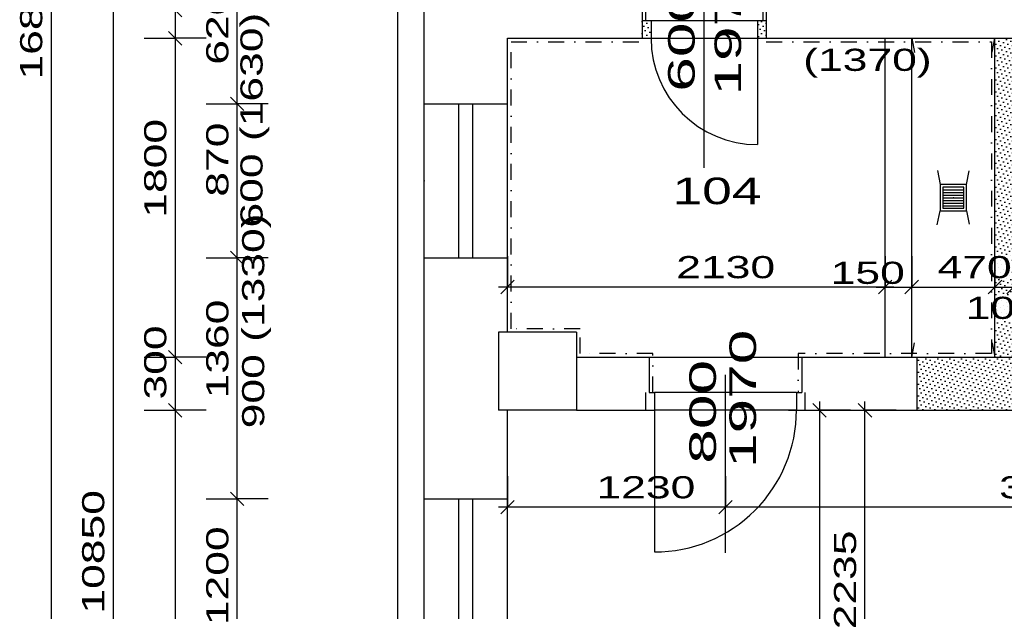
# Model space of a CAD drawing. Extents: x -196363 to 396902, y -489949 to -260582.
# Tile 81 of 256: x 106623 to 112177, y -381828 to -378488. Entities that reach past the tile are written whole.
import ezdxf

# ---------------------------------------------------------------- set-up
doc = ezdxf.new("R2010")
doc.units = 0
doc.header["$MEASUREMENT"] = 0
doc.linetypes.add('DOTDASH', pattern=[1, 0.3, -0.2, 0, -0.2, 0.3])
for name, color, linetype in [('bourani', 15, 'Continuous'), ('dvere', 1, 'Continuous'), ('koty', 1, 'Continuous'), ('legenda', 1, 'Continuous'), ('noszdiv', 1, 'Continuous'), ('srafbourani', 15, 'Continuous')]:
    doc.layers.add(name, color=color, linetype=linetype)
doc.styles.add('SPIRITTXTSTYLE1', font='ROMAN')
doc.styles.add('SPIRITTXTSTYLE2', font='txt')
doc.linetypes.add('CERCH2', pattern='A,0,-1,[17,dur+dsp vaclavov.shx,S=0.003401,R=0,X=-1,Y=0],0', length=1)
doc.dimstyles.new('SPIRITSTYLE26', dxfattribs={"dimtxt": 125, "dimasz": 12.7, "dimexe": 175, "dimexo": -175, "dimgap": 50, "dimtad": 1, "dimdec": 3, "dimzin": 0, "dimdsep": 46, "dimlunit": 7, "dimtxsty": 'SPIRITTXTSTYLE1', "dimblk1": '_TICKMARKS26', "dimblk2": '_TICKMARKS26', "dimsah": 1, "dimcen": 0.09, "dimdle": 50, "dimclrd": 1, "dimclre": 1, "dimclrt": 1, "dimadec": 0, "dimazin": 0, "dimtfac": 1, "dimtdec": 4, "dimtofl": 0, "dimtmove": 1, "dimatfit": 0, "dimfxl": 0, "dimtolj": 1, "dimtzin": 0, "dimarcsym": 0})
doc.dimstyles.new('SPIRITSTYLE321', dxfattribs={"dimtxt": 125, "dimasz": 12.7, "dimexe": 175, "dimexo": 879.447266, "dimgap": 50, "dimtad": 1, "dimdec": 3, "dimzin": 0, "dimdsep": 46, "dimlunit": 7, "dimtxsty": 'SPIRITTXTSTYLE1', "dimblk1": '_TICKMARKS321', "dimblk2": '_TICKMARKS321', "dimsah": 1, "dimcen": 0.09, "dimdle": 50, "dimclrd": 1, "dimclre": 1, "dimclrt": 1, "dimadec": 0, "dimazin": 0, "dimtfac": 1, "dimtdec": 4, "dimtofl": 0, "dimtmove": 1, "dimatfit": 0, "dimfxl": 0, "dimtolj": 1, "dimtzin": 0, "dimarcsym": 0})
doc.dimstyles.new('SPIRITSTYLE322', dxfattribs={"dimtxt": 125, "dimasz": 12.7, "dimexe": 175, "dimexo": 1699.440552, "dimgap": 50, "dimtad": 1, "dimdec": 3, "dimzin": 0, "dimdsep": 46, "dimlunit": 7, "dimtxsty": 'SPIRITTXTSTYLE1', "dimblk1": '_TICKMARKS322', "dimblk2": '_TICKMARKS322', "dimsah": 1, "dimcen": 0.09, "dimdle": 50, "dimclrd": 1, "dimclre": 1, "dimclrt": 1, "dimadec": 0, "dimazin": 0, "dimtfac": 1, "dimtdec": 4, "dimtofl": 0, "dimtmove": 1, "dimatfit": 0, "dimfxl": 0, "dimtolj": 1, "dimtzin": 0, "dimarcsym": 0})
doc.dimstyles.new('SPIRITSTYLE323', dxfattribs={"dimtxt": 125, "dimasz": 12.7, "dimexe": 175, "dimexo": 2294.405762, "dimgap": 50, "dimtad": 1, "dimdec": 3, "dimzin": 0, "dimdsep": 46, "dimlunit": 7, "dimtxsty": 'SPIRITTXTSTYLE1', "dimblk1": '_TICKMARKS323', "dimblk2": '_TICKMARKS323', "dimsah": 1, "dimcen": 0.09, "dimdle": 50, "dimclrd": 1, "dimclre": 1, "dimclrt": 1, "dimadec": 0, "dimazin": 0, "dimtfac": 1, "dimtdec": 4, "dimtofl": 0, "dimtmove": 1, "dimatfit": 0, "dimfxl": 0, "dimtolj": 1, "dimtzin": 0, "dimarcsym": 0})
doc.dimstyles.new('SPIRITSTYLE324', dxfattribs={"dimtxt": 125, "dimasz": 12.7, "dimexe": 175, "dimexo": 1579.435547, "dimgap": 50, "dimtad": 1, "dimdec": 3, "dimzin": 0, "dimdsep": 46, "dimlunit": 7, "dimtxsty": 'SPIRITTXTSTYLE1', "dimblk1": '_TICKMARKS324', "dimblk2": '_TICKMARKS324', "dimsah": 1, "dimcen": 0.09, "dimdle": 50, "dimclrd": 1, "dimclre": 1, "dimclrt": 1, "dimadec": 0, "dimazin": 0, "dimtfac": 1, "dimtdec": 4, "dimtofl": 0, "dimtmove": 1, "dimatfit": 0, "dimfxl": 0, "dimtolj": 1, "dimtzin": 0, "dimarcsym": 0})
doc.dimstyles.new('SPIRITSTYLE326', dxfattribs={"dimtxt": 125, "dimasz": 12.7, "dimexe": 175, "dimexo": 145.92305, "dimgap": 50, "dimtad": 1, "dimdec": 3, "dimzin": 0, "dimdsep": 46, "dimlunit": 7, "dimtxsty": 'SPIRITTXTSTYLE1', "dimblk1": '_TICKMARKS326', "dimblk2": '_TICKMARKS326', "dimsah": 1, "dimcen": 0.09, "dimdle": 50, "dimclrd": 1, "dimclre": 1, "dimclrt": 1, "dimadec": 0, "dimazin": 0, "dimtfac": 1, "dimtdec": 4, "dimtofl": 0, "dimtmove": 1, "dimatfit": 0, "dimfxl": 0, "dimtolj": 1, "dimtzin": 0, "dimarcsym": 0})
doc.dimstyles.new('SPIRITSTYLE327', dxfattribs={"dimtxt": 125, "dimasz": 12.7, "dimexe": 175, "dimexo": 81.232414, "dimgap": 50, "dimtad": 1, "dimdec": 3, "dimzin": 0, "dimdsep": 46, "dimlunit": 7, "dimtxsty": 'SPIRITTXTSTYLE1', "dimblk1": '_TICKMARKS327', "dimblk2": '_TICKMARKS327', "dimsah": 1, "dimcen": 0.09, "dimdle": 50, "dimclrd": 1, "dimclre": 1, "dimclrt": 1, "dimadec": 0, "dimazin": 0, "dimtfac": 1, "dimtdec": 4, "dimtofl": 0, "dimtmove": 1, "dimatfit": 0, "dimfxl": 0, "dimtolj": 1, "dimtzin": 0, "dimarcsym": 0})
doc.dimstyles.new('SPIRITSTYLE362', dxfattribs={"dimtxt": 125, "dimasz": 12.7, "dimexe": 175, "dimexo": 7969.371094, "dimgap": 50, "dimtad": 1, "dimdec": 3, "dimzin": 0, "dimdsep": 46, "dimlunit": 7, "dimtxsty": 'SPIRITTXTSTYLE1', "dimblk1": '_TICKMARKS362', "dimblk2": '_TICKMARKS362', "dimsah": 1, "dimcen": 0.09, "dimdle": 50, "dimclrd": 1, "dimclre": 1, "dimclrt": 1, "dimadec": 0, "dimazin": 0, "dimtfac": 1, "dimtdec": 4, "dimtofl": 0, "dimtmove": 1, "dimatfit": 0, "dimfxl": 0, "dimtolj": 1, "dimtzin": 0, "dimarcsym": 0})
doc.dimstyles.new('SPIRITSTYLE61', dxfattribs={"dimtxt": 125, "dimasz": 12.7, "dimexe": 175, "dimexo": 1074.412109, "dimgap": 50, "dimtad": 1, "dimdec": 3, "dimzin": 0, "dimdsep": 46, "dimlunit": 7, "dimtxsty": 'SPIRITTXTSTYLE1', "dimblk1": '_TICKMARKS61', "dimblk2": '_TICKMARKS61', "dimsah": 1, "dimcen": 0.09, "dimdle": 50, "dimclrd": 1, "dimclre": 1, "dimclrt": 1, "dimadec": 0, "dimazin": 0, "dimtfac": 1, "dimtdec": 4, "dimtofl": 0, "dimtmove": 1, "dimatfit": 0, "dimfxl": 0, "dimtolj": 1, "dimtzin": 0, "dimarcsym": 0})
doc.dimstyles.new('SPIRITSTYLE84', dxfattribs={"dimtxt": 125, "dimasz": 12.7, "dimexe": 175, "dimexo": 329.502533, "dimgap": 50, "dimtad": 1, "dimdec": 3, "dimzin": 0, "dimdsep": 46, "dimlunit": 7, "dimtxsty": 'SPIRITTXTSTYLE1', "dimblk1": '_TICKMARKS84', "dimblk2": '_TICKMARKS84', "dimsah": 1, "dimcen": 0.09, "dimdle": 50, "dimclrd": 1, "dimclre": 1, "dimclrt": 1, "dimadec": 0, "dimazin": 0, "dimtfac": 1, "dimtdec": 4, "dimtofl": 0, "dimtmove": 1, "dimatfit": 0, "dimfxl": 0, "dimtolj": 1, "dimtzin": 0, "dimarcsym": 0})
doc.dimstyles.new('SPIRITSTYLE85', dxfattribs={"dimtxt": 125, "dimasz": 12.7, "dimexe": 175, "dimexo": 220.510742, "dimgap": 50, "dimtad": 1, "dimdec": 3, "dimzin": 0, "dimdsep": 46, "dimlunit": 7, "dimtxsty": 'SPIRITTXTSTYLE1', "dimblk1": '_TICKMARKS85', "dimblk2": '_TICKMARKS85', "dimsah": 1, "dimcen": 0.09, "dimdle": 50, "dimclrd": 1, "dimclre": 1, "dimclrt": 1, "dimadec": 0, "dimazin": 0, "dimtfac": 1, "dimtdec": 4, "dimtofl": 0, "dimtmove": 1, "dimatfit": 0, "dimfxl": 0, "dimtolj": 1, "dimtzin": 0, "dimarcsym": 0})
pattern_1 = [(45.000008, (858026.688, -24615.152), (-8.41899395, 25.25696945), [0, -23.8125])]

# ---------------------------------------------------------------- blocks, each defined once
blk = doc.blocks.new('_TICKMARKS26')
at = {"color": 1, "linetype": 'Continuous'}
blk.add_line((-3, -3), (3, 3), dxfattribs=at)
blk = doc.blocks.new('*D665')
at = {"color": 1, "linetype": 'Continuous', "ltscale": 300}
for p, q in [((107849.7, -382442.9, 1723.8), (107849.7, -381142.9, 1723.8)), ((107674.7, -381192.9, 1723.8), (107849.7, -381192.9, 1723.8)), ((108024.7, -381192.9, 1723.8), (107849.7, -381192.9, 1723.8)), ((107674.7, -382392.9, 1723.8), (107849.7, -382392.9, 1723.8)), ((108024.7, -382392.9, 1723.8), (107849.7, -382392.9, 1723.8))]:
    blk.add_line(p, q, dxfattribs=at)
at = {"color": 1, "linetype": 'Continuous', "ltscale": 300, "xscale": 12.69999980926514, "yscale": 12.69999980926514, "zscale": 12.69999980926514}
for p, rotation in [((107849.7, -381192.9, 1723.8), 90.00000250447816), ((107849.7, -382392.9, 1723.8), 270.0000006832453)]:
    blk.add_blockref('_TICKMARKS26', p, dxfattribs=dict(at, rotation=rotation))
at = {"color": 1, "linetype": 'Continuous', "ltscale": 300, "style": 'SPIRITTXTSTYLE1', "width": 1.5}
blk.add_text('1200', height=125, rotation=90, dxfattribs=at).set_placement((107799.7, -381906, 1723.8))
blk = doc.blocks.new('_TICKMARKS321')
at = {"color": 1, "linetype": 'Continuous'}
blk.add_line((-3, -3), (3, 3), dxfattribs=at)
blk = doc.blocks.new('*D666')
at = {"color": 1, "linetype": 'Continuous', "ltscale": 300}
for p, q in [((107849.7, -381242.9, 1723.8), (107849.7, -379782.9, 1723.8)), ((107674.7, -379832.9, 1723.8), (107849.7, -379832.9, 1723.8)), ((108024.7, -379832.9, 1723.8), (107849.7, -379832.9, 1723.8)), ((107674.7, -381192.9, 1723.8), (107849.7, -381192.9, 1723.8)), ((108024.7, -381192.9, 1723.8), (107849.7, -381192.9, 1723.8))]:
    blk.add_line(p, q, dxfattribs=at)
at = {"color": 1, "linetype": 'Continuous', "ltscale": 300, "xscale": 12.69999980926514, "yscale": 12.69999980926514, "zscale": 12.69999980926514}
for p, rotation in [((107849.7, -379832.9, 1723.8), 90.00000250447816), ((107849.7, -381192.9, 1723.8), 270.0000006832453)]:
    blk.add_blockref('_TICKMARKS321', p, dxfattribs=dict(at, rotation=rotation))
at = {"color": 1, "linetype": 'Continuous', "ltscale": 300, "style": 'SPIRITTXTSTYLE1', "width": 1.5}
blk.add_text('1360', height=125, rotation=90, dxfattribs=at).set_placement((107799.7, -380626, 1723.8))
blk = doc.blocks.new('*D667')
at = {"color": 1, "linetype": 'Continuous', "ltscale": 300}
for p, q in [((107849.7, -379882.9, 1723.8), (107849.7, -378912.9, 1723.8)), ((107674.7, -378962.9, 1723.8), (107849.7, -378962.9, 1723.8)), ((108024.7, -378962.9, 1723.8), (107849.7, -378962.9, 1723.8)), ((107674.7, -379832.9, 1723.8), (107849.7, -379832.9, 1723.8)), ((108024.7, -379832.9, 1723.8), (107849.7, -379832.9, 1723.8))]:
    blk.add_line(p, q, dxfattribs=at)
at = {"color": 1, "linetype": 'Continuous', "ltscale": 300, "xscale": 12.69999980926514, "yscale": 12.69999980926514, "zscale": 12.69999980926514}
for p, rotation in [((107849.7, -378962.9, 1723.8), 90.00000250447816), ((107849.7, -379832.9, 1723.8), 270.0000006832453)]:
    blk.add_blockref('_TICKMARKS321', p, dxfattribs=dict(at, rotation=rotation))
at = {"color": 1, "linetype": 'Continuous', "ltscale": 300, "style": 'SPIRITTXTSTYLE1', "width": 1.5}
blk.add_text('870', height=125, rotation=90, dxfattribs=at).set_placement((107799.7, -379487.2, 1723.8))
blk = doc.blocks.new('_TICKMARKS61')
at = {"color": 1, "linetype": 'Continuous'}
blk.add_line((-3, -3), (3, 3), dxfattribs=at)
blk = doc.blocks.new('*D668')
at = {"color": 1, "linetype": 'Continuous', "ltscale": 300}
for p, q in [((107674.7, -378342.9, 1723.8), (107849.7, -378342.9, 1723.8)), ((107849.7, -379012.9, 1723.8), (107849.7, -378292.9, 1723.8)), ((108024.7, -378342.9, 1723.8), (107849.7, -378342.9, 1723.8)), ((107674.7, -378962.9, 1723.8), (107849.7, -378962.9, 1723.8)), ((108024.7, -378962.9, 1723.8), (107849.7, -378962.9, 1723.8))]:
    blk.add_line(p, q, dxfattribs=at)
at = {"color": 1, "linetype": 'Continuous', "ltscale": 300, "xscale": 12.69999980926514, "yscale": 12.69999980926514, "zscale": 12.69999980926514}
for p, rotation in [((107849.7, -378342.9, 1723.8), 90.00000250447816), ((107849.7, -378962.9, 1723.8), 270.0000006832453)]:
    blk.add_blockref('_TICKMARKS61', p, dxfattribs=dict(at, rotation=rotation))
at = {"color": 1, "linetype": 'Continuous', "ltscale": 300, "style": 'SPIRITTXTSTYLE1', "width": 1.5}
blk.add_text('620', height=125, rotation=90, dxfattribs=at).set_placement((107799.7, -378742.2, 1723.8))
blk = doc.blocks.new('_TICKMARKS322')
at = {"color": 1, "linetype": 'Continuous'}
blk.add_line((-3, -3), (3, 3), dxfattribs=at)
blk = doc.blocks.new('*D673')
at = {"color": 1, "linetype": 'Continuous', "ltscale": 300}
for p, q in [((107499.7, -378382.9, 1723.8), (107499.7, -378642.9, 1723.8)), ((107324.8, -378432.9, 1723.8), (107499.7, -378432.9, 1723.8)), ((107674.7, -378432.9, 1723.8), (107499.7, -378432.9, 1723.8)), ((107324.8, -378592.9, 1723.8), (107499.7, -378592.9, 1723.8)), ((107674.7, -378592.9, 1723.8), (107499.7, -378592.9, 1723.8))]:
    blk.add_line(p, q, dxfattribs=at)
at = {"color": 1, "linetype": 'Continuous', "ltscale": 300, "xscale": 12.69999980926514, "yscale": 12.69999980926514, "zscale": 12.69999980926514}
for p, rotation in [((107499.7, -378432.9, 1723.8), 90.00000250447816), ((107499.7, -378592.9, 1723.8), -90.00000250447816)]:
    blk.add_blockref('_TICKMARKS322', p, dxfattribs=dict(at, rotation=rotation))
at = {"color": 1, "linetype": 'Continuous', "ltscale": 300, "style": 'SPIRITTXTSTYLE1', "width": 1.5}
blk.add_text('160', height=125, rotation=450, dxfattribs=at).set_placement((107453.3, -378388, 1723.8))
blk = doc.blocks.new('*D674')
at = {"color": 1, "linetype": 'Continuous', "ltscale": 300}
for p, q in [((107499.7, -378542.9, 1723.8), (107499.7, -380442.9, 1723.8)), ((107324.8, -378592.9, 1723.8), (107499.7, -378592.9, 1723.8)), ((107674.7, -378592.9, 1723.8), (107499.7, -378592.9, 1723.8)), ((107324.8, -380392.9, 1723.8), (107499.7, -380392.9, 1723.8)), ((107674.7, -380392.9, 1723.8), (107499.7, -380392.9, 1723.8))]:
    blk.add_line(p, q, dxfattribs=at)
at = {"color": 1, "linetype": 'Continuous', "ltscale": 300, "xscale": 12.69999980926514, "yscale": 12.69999980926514, "zscale": 12.69999980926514}
for p, rotation in [((107499.7, -378592.9, 1723.8), 90.00000250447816), ((107499.7, -380392.9, 1723.8), -90.00000250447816)]:
    blk.add_blockref('_TICKMARKS322', p, dxfattribs=dict(at, rotation=rotation))
at = {"color": 1, "linetype": 'Continuous', "ltscale": 300, "style": 'SPIRITTXTSTYLE1', "width": 1.5}
blk.add_text('1800', height=125, rotation=450, dxfattribs=at).set_placement((107449.7, -379606, 1723.8))
blk = doc.blocks.new('_TICKMARKS323')
at = {"color": 1, "linetype": 'Continuous'}
blk.add_line((-3, -3), (3, 3), dxfattribs=at)
blk = doc.blocks.new('*D675')
at = {"color": 1, "linetype": 'Continuous', "ltscale": 300}
for p, q in [((107499.7, -380342.9, 1723.8), (107499.7, -380742.9, 1723.8)), ((107324.8, -380392.9, 1723.8), (107499.7, -380392.9, 1723.8)), ((107674.7, -380392.9, 1723.8), (107499.7, -380392.9, 1723.8)), ((107324.8, -380692.9, 1723.8), (107499.7, -380692.9, 1723.8)), ((107674.7, -380692.9, 1723.8), (107499.7, -380692.9, 1723.8))]:
    blk.add_line(p, q, dxfattribs=at)
at = {"color": 1, "linetype": 'Continuous', "ltscale": 300, "xscale": 12.69999980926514, "yscale": 12.69999980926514, "zscale": 12.69999980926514}
for p, rotation in [((107499.7, -380392.9, 1723.8), 90.00000250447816), ((107499.7, -380692.9, 1723.8), -90.00000250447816)]:
    blk.add_blockref('_TICKMARKS323', p, dxfattribs=dict(at, rotation=rotation))
at = {"color": 1, "linetype": 'Continuous', "ltscale": 300, "style": 'SPIRITTXTSTYLE1', "width": 1.5}
blk.add_text('300', height=125, rotation=450, dxfattribs=at).set_placement((107449.7, -380632.2, 1723.8))
blk = doc.blocks.new('*D676')
at = {"color": 1, "linetype": 'Continuous', "ltscale": 300}
for p, q in [((107499.7, -380642.9, 1723.8), (107499.7, -385142.9, 1723.8)), ((107324.8, -380692.9, 1723.8), (107499.7, -380692.9, 1723.8)), ((107674.7, -380692.9, 1723.8), (107499.7, -380692.9, 1723.8)), ((107324.8, -385092.9, 1723.8), (107499.7, -385092.9, 1723.8)), ((107674.7, -385092.9, 1723.8), (107499.7, -385092.9, 1723.8))]:
    blk.add_line(p, q, dxfattribs=at)
at = {"color": 1, "linetype": 'Continuous', "ltscale": 300, "xscale": 12.69999980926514, "yscale": 12.69999980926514, "zscale": 12.69999980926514}
for p, rotation in [((107499.7, -380692.9, 1723.8), 90.00000250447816), ((107499.7, -385092.9, 1723.8), -90.00000250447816)]:
    blk.add_blockref('_TICKMARKS322', p, dxfattribs=dict(at, rotation=rotation))
at = {"color": 1, "linetype": 'Continuous', "ltscale": 300, "style": 'SPIRITTXTSTYLE1', "width": 1.5}
blk.add_text('4400', height=125, rotation=450, dxfattribs=at).set_placement((107449.7, -383011.9, 1723.8))
blk = doc.blocks.new('_TICKMARKS324')
at = {"color": 1, "linetype": 'Continuous'}
blk.add_line((-3, -3), (3, 3), dxfattribs=at)
blk = doc.blocks.new('*D678')
at = {"color": 1, "linetype": 'Continuous', "ltscale": 300}
for p, q in [((107149.8, -376222.9, 1723.8), (107149.8, -387172.9, 1723.8)), ((106974.8, -376272.9, 1723.8), (107149.8, -376272.9, 1723.8)), ((107324.8, -376272.9, 1723.8), (107149.8, -376272.9, 1723.8)), ((106974.8, -387122.9, 1723.8), (107149.8, -387122.9, 1723.8)), ((107324.8, -387122.9, 1723.8), (107149.8, -387122.9, 1723.8))]:
    blk.add_line(p, q, dxfattribs=at)
at = {"color": 1, "linetype": 'Continuous', "ltscale": 300, "xscale": 12.69999980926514, "yscale": 12.69999980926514, "zscale": 12.69999980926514}
for p, rotation in [((107149.8, -376272.9, 1723.8), 90.00000250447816), ((107149.8, -387122.9, 1723.8), -90.00000250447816)]:
    blk.add_blockref('_TICKMARKS324', p, dxfattribs=dict(at, rotation=rotation))
at = {"color": 1, "linetype": 'Continuous', "ltscale": 300, "style": 'SPIRITTXTSTYLE1', "width": 1.5}
blk.add_text('10850', height=125, rotation=450, dxfattribs=at).set_placement((107099.7, -381840.7, 1723.8))
blk = doc.blocks.new('_TICKMARKS326')
at = {"color": 1, "linetype": 'Continuous'}
blk.add_line((-3, -3), (3, 3), dxfattribs=at)
blk = doc.blocks.new('*D715')
at = {"color": 1, "linetype": 'Continuous', "ltscale": 300}
for p, q in [((111390.8, -382977.9, 1723.8), (111390.8, -380642.9, 1723.8)), ((111215.8, -380692.9, 1723.8), (111390.8, -380692.9, 1723.8)), ((111565.8, -380692.9, 1723.8), (111390.8, -380692.9, 1723.8)), ((111215.8, -382927.9, 1723.8), (111390.8, -382927.9, 1723.8)), ((111565.8, -382927.9, 1723.8), (111390.8, -382927.9, 1723.8))]:
    blk.add_line(p, q, dxfattribs=at)
at = {"color": 1, "linetype": 'Continuous', "ltscale": 300, "xscale": 12.69999980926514, "yscale": 12.69999980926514, "zscale": 12.69999980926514}
for p, rotation in [((111390.8, -380692.9, 1723.8), 90.00000250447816), ((111390.8, -382927.9, 1723.8), 270.0000006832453)]:
    blk.add_blockref('_TICKMARKS326', p, dxfattribs=dict(at, rotation=rotation))
at = {"color": 1, "linetype": 'Continuous', "ltscale": 300, "style": 'SPIRITTXTSTYLE1', "width": 1.5}
blk.add_text('2235', height=125, rotation=90, dxfattribs=at).set_placement((111340.8, -381929.5, 1723.8))
blk = doc.blocks.new('_TICKMARKS327')
at = {"color": 1, "linetype": 'Continuous'}
blk.add_line((-3, -3), (3, 3), dxfattribs=at)
blk = doc.blocks.new('*D716')
at = {"color": 1, "linetype": 'Continuous', "ltscale": 300}
for p, q in [((111134.5, -380642.9, 1723.8), (111134.5, -385142.9, 1723.8)), ((110959.5, -380692.9, 1723.8), (111134.5, -380692.9, 1723.8)), ((111309.5, -380692.9, 1723.8), (111134.5, -380692.9, 1723.8)), ((110959.5, -385092.9, 1723.8), (111134.5, -385092.9, 1723.8)), ((111309.5, -385092.9, 1723.8), (111134.5, -385092.9, 1723.8))]:
    blk.add_line(p, q, dxfattribs=at)
at = {"color": 1, "linetype": 'Continuous', "ltscale": 300, "xscale": 12.69999980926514, "yscale": 12.69999980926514, "zscale": 12.69999980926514}
for p, rotation in [((111134.5, -380692.9, 1723.8), 90.00000250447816), ((111134.5, -385092.9, 1723.8), -90.00000250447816)]:
    blk.add_blockref('_TICKMARKS327', p, dxfattribs=dict(at, rotation=rotation))
at = {"color": 1, "linetype": 'Continuous', "ltscale": 300, "style": 'SPIRITTXTSTYLE1', "width": 1.5}
blk.add_text('4400', height=125, rotation=450, dxfattribs=at).set_placement((111084.5, -383011.9, 1723.8))
blk = doc.blocks.new('*D720')
at = {"color": 1, "linetype": 'Continuous', "ltscale": 300}
for p, q in [((110604.1, -381064.9, 1723.8), (110604.1, -381239.9, 1723.8)), ((113929.2, -381064.9, 1723.8), (113929.2, -381239.9, 1723.8)), ((113979.2, -381239.9, 1723.8), (110554.2, -381239.9, 1723.8)), ((110604.1, -381414.9, 1723.8), (110604.1, -381239.9, 1723.8)), ((113929.2, -381414.9, 1723.8), (113929.2, -381239.9, 1723.8))]:
    blk.add_line(p, q, dxfattribs=at)
at = {"color": 1, "linetype": 'Continuous', "ltscale": 300, "xscale": 12.69999980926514, "yscale": 12.69999980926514, "zscale": 12.69999980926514}
for p, rotation in [((110604.1, -381239.9, 1723.8), 180.0000050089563), ((113929.2, -381239.9, 1723.8), 360.0000100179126)]:
    blk.add_blockref('_TICKMARKS26', p, dxfattribs=dict(at, rotation=rotation))
at = {"color": 1, "linetype": 'Continuous', "ltscale": 300, "style": 'SPIRITTXTSTYLE1', "width": 1.5}
blk.add_text('3325', height=125, rotation=360, dxfattribs=at).set_placement((112147.6, -381190, 1723.8))
blk = doc.blocks.new('*D721')
at = {"color": 1, "linetype": 'Continuous', "ltscale": 300}
for p, q in [((109374.2, -381064.9, 1723.8), (109374.2, -381239.9, 1723.8)), ((110604.1, -381064.9, 1723.8), (110604.1, -381239.9, 1723.8)), ((110654.1, -381239.9, 1723.8), (109324.2, -381239.9, 1723.8)), ((109374.2, -381414.9, 1723.8), (109374.2, -381239.9, 1723.8)), ((110604.1, -381414.9, 1723.8), (110604.1, -381239.9, 1723.8))]:
    blk.add_line(p, q, dxfattribs=at)
at = {"color": 1, "linetype": 'Continuous', "ltscale": 300, "xscale": 12.69999980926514, "yscale": 12.69999980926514, "zscale": 12.69999980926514}
for p, rotation in [((109374.2, -381239.9, 1723.8), 180.0000050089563), ((110604.1, -381239.9, 1723.8), 360.0000100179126)]:
    blk.add_blockref('_TICKMARKS26', p, dxfattribs=dict(at, rotation=rotation))
at = {"color": 1, "linetype": 'Continuous', "ltscale": 300, "style": 'SPIRITTXTSTYLE1', "width": 1.5}
blk.add_text('1230', height=125, rotation=360, dxfattribs=at).set_placement((109876.1, -381190, 1723.8))
blk = doc.blocks.new('_TICKMARKS84')
at = {"color": 1, "linetype": 'Continuous'}
blk.add_line((-3, -3), (3, 3), dxfattribs=at)
blk = doc.blocks.new('*D722')
at = {"color": 1, "linetype": 'Continuous', "ltscale": 300}
for p, q in [((111504.2, -379822.4, 1723.8), (111504.2, -379997.4, 1723.8)), ((111654.1, -379822.4, 1723.8), (111654.1, -379997.4, 1723.8)), ((111454.2, -379997.4, 1723.8), (111704.1, -379997.4, 1723.8)), ((111504.2, -380172.4, 1723.8), (111504.2, -379997.4, 1723.8)), ((111654.1, -380172.4, 1723.8), (111654.1, -379997.4, 1723.8))]:
    blk.add_line(p, q, dxfattribs=at)
at = {"color": 1, "linetype": 'Continuous', "ltscale": 300, "xscale": 12.69999980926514, "yscale": 12.69999980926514, "zscale": 12.69999980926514, "rotation": 180.0000050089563}
blk.add_blockref('_TICKMARKS84', (111504.2, -379997.4, 1723.8), dxfattribs=at)
at = {"color": 1, "linetype": 'Continuous', "ltscale": 300, "xscale": 12.69999980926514, "yscale": 12.69999980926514, "zscale": 12.69999980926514}
blk.add_blockref('_TICKMARKS84', (111654.1, -379997.4, 1723.8), dxfattribs=at)
at = {"color": 1, "linetype": 'Continuous', "ltscale": 300, "style": 'SPIRITTXTSTYLE1', "width": 1.5}
blk.add_text('150', height=125, dxfattribs=at).set_placement((111197, -379979.4, 1723.8))
blk = doc.blocks.new('*D723')
at = {"color": 1, "linetype": 'Continuous', "ltscale": 300}
for p, q in [((111654.1, -379822.4, 1723.8), (111654.1, -379997.4, 1723.8)), ((112124.1, -379822.4, 1723.8), (112124.1, -379997.4, 1723.8)), ((111604.1, -379997.4, 1723.8), (112174.1, -379997.4, 1723.8)), ((111654.1, -380172.4, 1723.8), (111654.1, -379997.4, 1723.8)), ((112124.1, -380172.4, 1723.8), (112124.1, -379997.4, 1723.8))]:
    blk.add_line(p, q, dxfattribs=at)
at = {"color": 1, "linetype": 'Continuous', "ltscale": 300, "xscale": 12.69999980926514, "yscale": 12.69999980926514, "zscale": 12.69999980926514, "rotation": 180.0000050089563}
blk.add_blockref('_TICKMARKS26', (111654.1, -379997.4, 1723.8), dxfattribs=at)
at = {"color": 1, "linetype": 'Continuous', "ltscale": 300, "xscale": 12.69999980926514, "yscale": 12.69999980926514, "zscale": 12.69999980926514}
blk.add_blockref('_TICKMARKS26', (112124.1, -379997.4, 1723.8), dxfattribs=at)
at = {"color": 1, "linetype": 'Continuous', "ltscale": 300, "style": 'SPIRITTXTSTYLE1', "width": 1.5}
blk.add_text('470', height=125, dxfattribs=at).set_placement((111799.9, -379947.4, 1723.8))
blk = doc.blocks.new('*D724')
at = {"color": 1, "linetype": 'Continuous', "ltscale": 300}
for p, q in [((112124.1, -379822.4, 1723.8), (112124.1, -379997.4, 1723.8)), ((112229.2, -379822.4, 1723.8), (112229.2, -379997.4, 1723.8)), ((112074.1, -379997.4, 1723.8), (112279.1, -379997.4, 1723.8)), ((112124.1, -380172.4, 1723.8), (112124.1, -379997.4, 1723.8)), ((112229.2, -380172.4, 1723.8), (112229.2, -379997.4, 1723.8))]:
    blk.add_line(p, q, dxfattribs=at)
at = {"color": 1, "linetype": 'Continuous', "ltscale": 300, "xscale": 12.69999980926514, "yscale": 12.69999980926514, "zscale": 12.69999980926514, "rotation": 180.0000050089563}
blk.add_blockref('_TICKMARKS26', (112124.1, -379997.4, 1723.8), dxfattribs=at)
at = {"color": 1, "linetype": 'Continuous', "ltscale": 300, "xscale": 12.69999980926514, "yscale": 12.69999980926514, "zscale": 12.69999980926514}
blk.add_blockref('_TICKMARKS26', (112229.2, -379997.4, 1723.8), dxfattribs=at)
at = {"color": 1, "linetype": 'Continuous', "ltscale": 300, "style": 'SPIRITTXTSTYLE1', "width": 1.5}
blk.add_text('105', height=125, dxfattribs=at).set_placement((111959, -380177.2, 1723.8))
blk = doc.blocks.new('_TICKMARKS85')
at = {"color": 1, "linetype": 'Continuous'}
blk.add_line((-3, -3), (3, 3), dxfattribs=at)
blk = doc.blocks.new('*D728')
at = {"color": 1, "linetype": 'Continuous', "ltscale": 300}
for p, q in [((109374.2, -379822.4, 1723.8), (109374.2, -379997.4, 1723.8)), ((111504.2, -379822.4, 1723.8), (111504.2, -379997.4, 1723.8)), ((111554.2, -379997.4, 1723.8), (109324.2, -379997.4, 1723.8)), ((109374.2, -380172.4, 1723.8), (109374.2, -379997.4, 1723.8)), ((111504.2, -380172.4, 1723.8), (111504.2, -379997.4, 1723.8))]:
    blk.add_line(p, q, dxfattribs=at)
at = {"color": 1, "linetype": 'Continuous', "ltscale": 300, "xscale": 12.69999980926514, "yscale": 12.69999980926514, "zscale": 12.69999980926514}
for p, rotation in [((109374.2, -379997.4, 1723.8), 180.0000050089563), ((111504.2, -379997.4, 1723.8), 360.0000100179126)]:
    blk.add_blockref('_TICKMARKS85', p, dxfattribs=dict(at, rotation=rotation))
at = {"color": 1, "linetype": 'Continuous', "ltscale": 300, "style": 'SPIRITTXTSTYLE1', "width": 1.5}
blk.add_text('2130', height=125, rotation=360, dxfattribs=at).set_placement((110326.1, -379947.4, 1723.8))
blk = doc.blocks.new('_TICKMARKS362')
at = {"color": 1, "linetype": 'Continuous'}
blk.add_line((-3, -3), (3, 3), dxfattribs=at)
blk = doc.blocks.new('*D852')
at = {"color": 1, "linetype": 'Continuous', "ltscale": 300}
for p, q in [((106799.8, -370192.9, 1723.8), (106799.8, -387172.9, 1723.8)), ((106624.8, -370242.9, 1723.8), (106799.8, -370242.9, 1723.8)), ((106974.8, -370242.9, 1723.8), (106799.8, -370242.9, 1723.8)), ((106624.8, -387122.9, 1723.8), (106799.8, -387122.9, 1723.8)), ((106974.8, -387122.9, 1723.8), (106799.8, -387122.9, 1723.8))]:
    blk.add_line(p, q, dxfattribs=at)
at = {"color": 1, "linetype": 'Continuous', "ltscale": 300, "xscale": 12.69999980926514, "yscale": 12.69999980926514, "zscale": 12.69999980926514}
for p, rotation in [((106799.8, -370242.9, 1723.8), 90.00000250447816), ((106799.8, -387122.9, 1723.8), -90.00000250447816)]:
    blk.add_blockref('_TICKMARKS362', p, dxfattribs=dict(at, rotation=rotation))
at = {"color": 1, "linetype": 'Continuous', "ltscale": 300, "style": 'SPIRITTXTSTYLE1', "width": 1.5}
blk.add_text('16880', height=125, rotation=450, dxfattribs=at).set_placement((106749.8, -378825.8, 1723.8))

msp = doc.modelspace()

# ---------------------------------------------------------------- hatches: boundary and pattern name
at = {"layer": 'srafbourani', "linetype": 'Continuous', "ltscale": 300}
h = msp.add_hatch(dxfattribs=at)
h.set_pattern_fill('Nasyp-1', color=15, scale=23.8125, angle=45.00000808, style=0, pattern_type=2)
h.set_pattern_definition(pattern_1)
h.paths.add_polyline_path([(110184.15625, -378492.90625), (110134.15625, -378492.90625), (110134.15625, -378592.90625), (110184.15625, -378592.90625)], flags=0)
h = msp.add_hatch(dxfattribs=at)
h.set_pattern_fill('Nasyp-1', color=15, scale=23.8125, angle=45.00000808, style=0, pattern_type=2)
h.set_pattern_definition(pattern_1)
h.paths.add_polyline_path([(110834.14062, -378492.90625), (110784.1875, -378492.90625), (110784.1875, -378592.90625), (110834.14062, -378592.90625)], flags=0)
h = msp.add_hatch(dxfattribs=at)
h.set_pattern_fill('Nasyp-1', color=15, scale=23.8125, angle=45.00000808, style=0, pattern_type=2)
h.set_pattern_definition(pattern_1)
h.paths.add_polyline_path([(112229.15625, -378592.90625), (112124.13281, -378592.90625), (112124.13281, -380392.90625), (112229.15625, -380392.90625)], flags=0)
h = msp.add_hatch(dxfattribs=at)
h.set_pattern_fill('Nasyp-1', color=15, scale=23.8125, angle=45.00000808, style=0, pattern_type=2)
h.set_pattern_definition(pattern_1)
h.paths.add_polyline_path([(112883.95312, -380692.90625), (112883.95312, -380392.90625), (112229.15625, -380392.90625), (112124.13281, -380392.90625), (111683.96094, -380392.90625), (111683.96094, -380692.90625)], flags=0)

# ---------------------------------------------------------------- linework, layer by layer
at = {"layer": 'bourani', "color": 15, "linetype": 'Continuous', "ltscale": 250}
for p, q in [((110484.14844, -379323.5625, 1723.80005), (110484.14844, -378392.6875, 1723.80005)), ((110604.14844, -381498.5625, 1723.80005), (110604.14844, -380492.65625, 1723.80005))]:
    msp.add_line(p, q, dxfattribs=at)
at = {"layer": 'bourani', "color": 15, "linetype": 'DOTDASH', "ltscale": 300}
for p, q in [((110154.14844, -378492.90625, 4347.59961), (110154.19531, -378412.9375, 4347.59961)), ((110814.14844, -378412.9375, 4347.59961), (110814.14844, -378492.90625, 4347.59961)), ((109394.17969, -380232.90625, 4347.59961), (109394.13281, -378612.90625, 4347.59961)), ((109394.13281, -378612.90625, 4347.59961), (110134.20312, -378612.90625, 4347.59961)), ((110834.14062, -378612.90625, 4347.59961), (112104.14062, -378612.90625, 4347.59961)), ((112104.14062, -378612.90625, 4347.59961), (112104.14062, -380372.90625, 4347.59961)), ((109784.15625, -380232.90625, 4347.59961), (109394.17969, -380232.90625, 4347.59961)), ((109784.15625, -380372.90625, 4347.59961), (109784.15625, -380232.90625, 4347.59961)), ((110194.17969, -380372.90625, 4347.59961), (109784.15625, -380372.90625, 4347.59961)), ((110194.17969, -380592.90625, 4347.59961), (110194.17969, -380372.90625, 4347.59961)), ((112104.14062, -380372.90625, 4347.59961), (111014.17188, -380372.90625, 4347.59961)), ((111014.17188, -380372.90625, 4347.59961), (111014.17188, -380592.90625, 4347.59961))]:
    msp.add_line(p, q, dxfattribs=at)
at = {"layer": 'bourani', "color": 15, "linetype": 'Continuous', "ltscale": 270}
for p, q in [((110184.15625, -378492.90625, 1723.80005), (110784.1875, -378492.90625, 1723.80005)), ((110184.15625, -378592.9375, 1723.80005), (110784.1875, -378592.9375, 1723.80005))]:
    msp.add_line(p, q, dxfattribs=at)
at = {"layer": 'bourani', "color": 15, "linetype": 'Continuous', "ltscale": 300}
for p, q in [((110784.1875, -378592.90625, 3447.6001), (110784.1875, -379192.90625, 3447.6001)), ((111504.16406, -380392.90625, 2623.80005), (111504.16406, -378592.90625, 2623.80005)), ((111654.13281, -380392.90625, 2623.80005), (111654.13281, -378592.90625, 2623.80005)), ((111654.13281, -378592.90625, 4347.59961), (111669.66406, -378672.8125, 4347.59961)), ((112109.05469, -378670.90625, 4347.59961), (112124.13281, -378592.90625, 4347.59961)), ((112124.13281, -380392.90625, 2623.80005), (112124.13281, -378592.90625, 2623.80005)), ((108904.1875, -379832.90625, 5171.3999), (108904.1875, -378962.90625, 5171.3999)), ((109099.14844, -379832.90625, 5247.6001), (109099.14844, -378962.90625, 5247.6001)), ((109179.17188, -379832.90625, 5247.6001), (109179.17188, -378962.90625, 5247.6001)), ((109374.1875, -379832.90625, 5171.3999), (109374.1875, -378962.90625, 5171.3999)), ((111798.94531, -379339.46875, 4347.59961), (111814.17188, -379417.9375, 4347.59961)), ((111964.14062, -379417.9375, 4347.59961), (111979.07812, -379340.8125, 4347.59961)), ((111964.14062, -379417.9375, 4347.59961), (111814.17188, -379417.9375, 4347.59961)), ((111814.17188, -379417.9375, 4347.59961), (111814.17188, -379567.9375, 4347.59961)), ((111829.15625, -379432.9375, 4347.59961), (111829.15625, -379552.90625, 4347.59961)), ((111949.16406, -379432.9375, 4347.59961), (111829.15625, -379432.9375, 4347.59961)), ((111829.15625, -379447.875, 4347.59961), (111949.16406, -379447.875, 4347.59961)), ((111949.16406, -379552.90625, 4347.59961), (111949.16406, -379432.9375, 4347.59961)), ((111964.14062, -379567.9375, 4347.59961), (111964.14062, -379417.9375, 4347.59961)), ((111829.15625, -379462.875, 4347.59961), (111949.16406, -379462.875, 4347.59961)), ((111829.15625, -379477.875, 4347.59961), (111949.16406, -379477.875, 4347.59961)), ((111829.15625, -379492.90625, 4347.59961), (111949.16406, -379492.90625, 4347.59961)), ((111829.15625, -379507.90625, 4347.59961), (111949.16406, -379507.90625, 4347.59961)), ((111798.79688, -379647, 4347.59961), (111814.17188, -379567.9375, 4347.59961)), ((111814.17188, -379567.9375, 4347.59961), (111964.14062, -379567.9375, 4347.59961)), ((111829.15625, -379522.90625, 4347.59961), (111949.16406, -379522.90625, 4347.59961)), ((111829.15625, -379537.90625, 4347.59961), (111949.16406, -379537.90625, 4347.59961)), ((111829.15625, -379552.90625, 4347.59961), (111949.16406, -379552.90625, 4347.59961)), ((111964.14062, -379567.9375, 4347.59961), (111978.72656, -379643.15625, 4347.59961)), ((111654.13281, -380392.90625, 4347.59961), (111669.85938, -380311.96875, 4347.59961)), ((112108.60938, -380312.65625, 4347.59961), (112124.13281, -380392.90625, 4347.59961)), ((110204.14844, -380692.90625, 3447.6001), (110204.14844, -381492.90625, 3447.6001)), ((108904.1875, -383592.875, 3447.6001), (108904.1875, -381192.875, 3447.6001)), ((109099.14844, -383592.875, 3523.80005), (109099.14844, -381192.875, 3523.80005)), ((109179.17188, -383592.875, 3523.80005), (109179.17188, -381192.875, 3523.80005)), ((109374.1875, -383592.875, 3447.6001), (109374.1875, -381192.875, 3447.6001))]:
    msp.add_line(p, q, dxfattribs=at)
at = {"layer": 'bourani', "color": 15, "linetype": 'Continuous', "ltscale": 330}
for p, q in [((111004.14844, -380592.875, 1723.80005), (110204.14844, -380592.90625, 1723.80005)), ((111004.14844, -380692.90625, 1723.80005), (110204.14844, -380692.90625, 1723.80005))]:
    msp.add_line(p, q, dxfattribs=at)
at = {"layer": 'bourani', "color": 15, "linetype": 'Continuous', "ltscale": 300}
for centre, radius, start, end in [((110784.1875, -378592.90625, 3447.6001), 600.00049, 180.00000501, 270.00000068), ((110204.14844, -380692.90625, 3447.6001), 800.00055, 270.00000068, 360.00001002)]:
    msp.add_arc(centre, radius, start, end, dxfattribs=at)
for p in [(110484.14844, -378592.90625, 3447.6001), (108904.1875, -379397.90625, 4347.59961), (111889.17969, -379492.9375, 4347.59961), (110604.14844, -380692.90625, 3447.6001)]:
    msp.add_point(p, dxfattribs=at)
at = {"layer": 'bourani', "color": 15, "linetype": 'Continuous', "ltscale": 250}
for p in [(110484.14844, -378592.90625, 1723.80005), (110604.14844, -380692.90625, 1723.80005)]:
    msp.add_point(p, dxfattribs=at)
at = {"layer": 'bourani', "color": 15, "linetype": 'Continuous', "ltscale": 304.799988}
for p in [(110484.14844, -378592.90625, 1723.80005), (110604.14844, -380692.90625, 1723.80005)]:
    msp.add_point(p, dxfattribs=at)
at = {"layer": 'dvere', "color": 15, "linetype": 'Continuous', "ltscale": 304.799988}
for p, q in [((110134.15625, -378492.90625, 1723.80005), (110134.15625, -378592.9375, 1723.80005)), ((110834.14062, -378492.90625, 1723.80005), (110834.14062, -378592.9375, 1723.80005))]:
    msp.add_line(p, q, dxfattribs=at)
at = {"layer": 'dvere', "color": 7, "linetype": 'Continuous', "ltscale": 304.799988}
for p, q in [((110154.14844, -380692.90625, 1723.80005), (110154.14844, -380592.90625, 1723.80005)), ((111054.15625, -380692.90625, 1723.80005), (111054.15625, -380592.875, 1723.80005))]:
    msp.add_line(p, q, dxfattribs=at)
at = {"layer": 'dvere', "color": 15, "linetype": 'Continuous', "ltscale": 250}
msp.add_point((110484.14844, -378592.9375, 1723.80005), dxfattribs=at)
at = {"layer": 'dvere', "color": 7, "linetype": 'Continuous', "ltscale": 250}
msp.add_point((110604.14844, -380592.90625, 1723.80005), dxfattribs=at)
at = {"layer": 'noszdiv', "color": 1, "linetype": 'CERCH2', "ltscale": 300}
for p, q in [((108754.17188, -376072.875, 2623.80005), (108754.17188, -388452.875, 2623.80005)), ((110174.1875, -380392.90625, 2623.80005), (111034.16406, -380392.90625, 2623.80005))]:
    msp.add_line(p, q, dxfattribs=at)
at = {"layer": 'noszdiv', "color": 1, "linetype": 'Continuous', "ltscale": 300}
for p, q in [((108904.1875, -378962.90625, 2623.80005), (108904.1875, -378342.9375, 2623.80005)), ((110134.20312, -378432.90625, 2623.80005), (110134.20312, -378492.90625, 2623.80005)), ((110834.1875, -378432.90625, 2623.80005), (110834.1875, -378492.90625, 2623.80005)), ((109374.1875, -378962.90625, 2623.80005), (109374.1875, -378592.90625, 2623.80005)), ((109374.1875, -378592.90625, 2623.80005), (110134.20312, -378592.90625, 2623.80005)), ((110834.1875, -378592.90625, 2623.80005), (112124.13281, -378592.90625, 2623.80005)), ((108904.1875, -378962.90625, 2623.80005), (109374.1875, -378962.90625, 2623.80005)), ((108904.1875, -381192.875, 2623.80005), (108904.1875, -379832.90625, 2623.80005)), ((108904.1875, -379832.90625, 2623.80005), (109374.1875, -379832.90625, 2623.80005)), ((109374.1875, -380252.875, 2623.80005), (109374.1875, -379832.90625, 2623.80005)), ((109374.1875, -380252.875, 2623.80005), (109324.17969, -380252.875, 2623.80005)), ((109324.17969, -380252.875, 2623.80005), (109324.17969, -380692.90625, 2623.80005)), ((109764.16406, -380252.875, 2623.80005), (109374.1875, -380252.875, 2623.80005)), ((109764.16406, -380252.875, 2623.80005), (109764.16406, -380392.90625, 2623.80005)), ((109764.1875, -380252.875, 900), (109764.1875, -380392.90625, 900)), ((109764.16406, -380392.90625, 2623.80005), (109764.16406, -380692.90625, 2623.80005)), ((109764.16406, -380392.90625, 2623.80005), (110174.1875, -380392.90625, 2623.80005)), ((109764.1875, -380392.90625, 900), (109764.1875, -380692.90625, 900)), ((110174.1875, -380392.90625, 2623.80005), (110174.1875, -380592.90625, 2623.80005)), ((111034.16406, -380392.90625, 2623.80005), (111683.96094, -380392.90625, 2623.80005)), ((111034.16406, -380392.90625, 2623.80005), (111034.16406, -380592.90625, 2623.80005)), ((110174.1875, -380592.90625, 2623.80005), (110204.14844, -380592.90625, 2623.80005)), ((110204.14844, -380592.90625, 2623.80005), (110204.14844, -380692.90625, 2623.80005)), ((111004.14844, -380592.90625, 2623.80005), (111034.16406, -380592.90625, 2623.80005)), ((111004.14844, -380592.90625, 2623.80005), (111004.14844, -380692.90625, 2623.80005)), ((109374.1875, -380692.90625, 2623.80005), (109324.17969, -380692.90625, 2623.80005)), ((109374.1875, -380692.90625, 900), (109324.17969, -380692.90625, 900)), ((109764.16406, -380692.90625, 2623.80005), (109374.1875, -380692.90625, 2623.80005)), ((109374.1875, -381192.875, 2623.80005), (109374.1875, -380692.90625, 2623.80005)), ((109764.1875, -380692.90625, 900), (109374.1875, -380692.90625, 900)), ((109764.16406, -380692.90625, 2623.80005), (110174.1875, -380692.90625, 2623.80005)), ((110174.1875, -380692.90625, 2623.80005), (110204.14844, -380692.90625, 2623.80005)), ((111004.14844, -380692.90625, 2623.80005), (111034.16406, -380692.90625, 2623.80005)), ((111034.16406, -380692.90625, 2623.80005), (111683.96094, -380692.90625, 2623.80005)), ((108904.1875, -381192.875, 2623.80005), (109374.1875, -381192.875, 2623.80005))]:
    msp.add_line(p, q, dxfattribs=at)
at = {"layer": 'noszdiv', "color": 15, "linetype": 'Continuous', "ltscale": 300}
for p, q in [((110134.20312, -378492.90625, 2623.80005), (110184.15625, -378492.90625, 2623.80005)), ((110184.15625, -378492.90625, 2623.80005), (110184.15625, -378592.90625, 2623.80005)), ((110784.1875, -378492.90625, 2623.80005), (110834.1875, -378492.90625, 2623.80005)), ((110784.1875, -378492.90625, 2623.80005), (110784.1875, -378592.90625, 2623.80005)), ((110134.20312, -378592.90625, 2623.80005), (110184.15625, -378592.90625, 2623.80005)), ((110784.1875, -378592.90625, 2623.80005), (110834.1875, -378592.90625, 2623.80005)), ((111683.96094, -380392.90625, 2623.80005), (112124.13281, -380392.90625, 2623.80005)), ((111683.96094, -380692.90625, 2623.80005), (112883.95312, -380692.90625, 2623.80005))]:
    msp.add_line(p, q, dxfattribs=at)
at = {"layer": 'srafbourani', "color": 15, "linetype": 'Continuous', "ltscale": 300}
for p, q in [((112124.13281, -378592.90625, 1723.80005), (112229.15625, -378592.90625, 1723.80005)), ((111683.96094, -380392.90625, 1723.80005), (111683.96094, -380692.90625, 1723.80005)), ((112124.13281, -380392.90625, 1723.80005), (112229.15625, -380392.90625, 1723.80005))]:
    msp.add_line(p, q, dxfattribs=at)

# ---------------------------------------------------------------- texts
at = {"layer": 'bourani', "color": 15, "linetype": 'Continuous', "ltscale": 250, "style": 'SPIRITTXTSTYLE1', "width": 1.75}
for s, p in [('1970', (110692.00781, -378916.28125)), ('600', (110430.07031, -378894.46875)), ('1970', (110776.04688, -381018.84375)), ('800', (110550.03125, -380994.4375))]:
    msp.add_text(s, height=150, rotation=90.0000025, dxfattribs=at).set_placement(p)
at = {"layer": 'bourani', "color": 15, "linetype": 'DOTDASH', "ltscale": 300, "style": 'SPIRITTXTSTYLE1', "width": 1.5}
msp.add_text('(1370)', height=125, dxfattribs=at).set_placement((111042.15625, -378777.03125, 2623.80005))
at = {"layer": 'koty', "color": 1, "linetype": 'Continuous', "ltscale": 300, "style": 'SPIRITTXTSTYLE1', "width": 1.5}
for s, p in [('600 (1630)', (107992.66406, -379661.28125, 1723.80005)), ('900 (1330)', (108002.03906, -380794.71875, 1723.80005))]:
    msp.add_text(s, height=125, rotation=90.0000025, dxfattribs=at).set_placement(p)
at = {"layer": 'legenda', "color": 1, "linetype": 'Continuous', "ltscale": 300, "style": 'SPIRITTXTSTYLE2', "width": 1.5}
msp.add_text('104', height=150, dxfattribs=at).set_placement((110304.90625, -379529.4375, 1723.80005))

# ---------------------------------------------------------------- dimensions: what is measured, and where the dimension line sits
at = {"layer": 'koty', "color": 1, "linetype": 'Continuous', "ltscale": 300}
for base, p1, p2, angle, dimstyle, picture, middle in [((106799.7578125, -370242.90625, 1723.8000488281), (114944.125, -370242.90625, 1723.8000488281), (108904.1875, -387122.875, 1723.8000488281), 90.0000025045, 'SPIRITSTYLE362', '*D852', (106799.7578125, -378682.90625, 1723.8000488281)), ((107149.75, -376272.875, 1723.80005), (108904.1875, -376272.875, 1723.80005), (108904.1875, -387122.875, 1723.80005), 90.0000025, 'SPIRITSTYLE324', '*D678', (107149.75, -381697.84375, 1723.80005)), ((107849.74219, -378962.90625, 1723.80005), (109099.14844, -378962.90625, 1723.80005), (109099.14844, -378342.9375, 1723.80005), 90.0000025, 'SPIRITSTYLE61', '*D668', (107849.74219, -378652.90625, 1723.80005)), ((107499.74219, -378592.90625, 1723.80005), (109374.1875, -378592.90625, 1723.80005), (109764.16406, -380392.90625, 1723.80005), 90.0000025, 'SPIRITSTYLE322', '*D674', (107499.74219, -379492.90625, 1723.80005)), ((107849.74219, -379832.90625, 1723.80005), (108904.1875, -379832.90625, 1723.80005), (108904.1875, -378962.90625, 1723.80005), 90.0000025, 'SPIRITSTYLE321', '*D667', (107849.74219, -379397.90625, 1723.80005)), ((107849.74219, -381192.875, 1723.80005), (108904.1875, -381192.875, 1723.80005), (108904.1875, -379832.90625, 1723.80005), 90.0000025, 'SPIRITSTYLE321', '*D666', (107849.74219, -380512.875, 1723.80005)), ((107499.74219, -380392.90625, 1723.80005), (109969.14844, -380392.90625, 1723.80005), (109764.16406, -380692.90625, 1723.80005), 90.0000025, 'SPIRITSTYLE323', '*D675', (107499.74219, -380542.90625, 1723.80005)), ((107499.74219, -380692.90625, 1723.80005), (109374.1875, -380692.90625, 1723.80005), (109374.1875, -385092.90625, 1723.80005), 90.0000025, 'SPIRITSTYLE322', '*D676', (107499.74219, -382892.90625, 1723.80005)), ((111134.52344, -380692.90625, 1723.80005), (111390.75781, -380692.90625, 1723.80005), (111390.75781, -385092.90625, 1723.80005), 90.0000025, 'SPIRITSTYLE327', '*D716', (111134.52344, -382892.90625, 1723.80005)), ((111390.75781, -382927.9375, 1723.80005), (111711.67969, -382927.9375, 1723.80005), (111711.67969, -380692.90625, 1723.80005), 90.0000025, 'SPIRITSTYLE326', '*D715', (111390.75781, -381810.40625, 1723.80005)), ((107849.74219, -383592.875, 1723.80005), (107849.74219, -382392.875, 1723.80005), (108904.1875, -381192.875, 1723.80005), 90.0000025, 'SPIRITSTYLE26', '*D665', (107849.74219, -381792.875, 1723.80005))]:
    dim = msp.add_linear_dim(base=base, p1=p1, p2=p2, angle=angle, dimstyle=dimstyle, dxfattribs=at)
    dim.commit()
    dim.dimension.update_dxf_attribs({"geometry": picture, "text_midpoint": middle})
dim = msp.add_linear_dim(base=(107499.74219, -378432.90625, 1723.80005), p1=(109374.1875, -378432.90625, 1723.80005), p2=(109374.1875, -378592.90625, 1723.80005), angle=90.0000025, dimstyle='SPIRITSTYLE322', dxfattribs=at)
dim.commit()
dim.dimension.update_dxf_attribs({"geometry": '*D673', "text_midpoint": (107602.11719, -378388), "dimtype": 160})
for base, p1, p2, dimstyle, picture, middle in [((111504.16406, -379997.40625, 1723.80005), (111504.16406, -379492.90625, 1723.80005), (111654.13281, -379492.90625, 1723.80005), 'SPIRITSTYLE84', '*D722', (111345.83594, -379979.40625)), ((112124.13281, -379997.40625, 1723.80005), (112124.13281, -379997.40625, 1723.80005), (112229.15625, -379997.40625, 1723.80005), 'SPIRITSTYLE26', '*D724', (112101.84375, -380177.25))]:
    dim = msp.add_linear_dim(base=base, p1=p1, p2=p2, dimstyle=dimstyle, dxfattribs=at)
    dim.commit()
    dim.dimension.update_dxf_attribs({"geometry": picture, "text_midpoint": middle, "dimtype": 160})
for base, p1, p2, dimstyle, picture, middle in [((111504.16406, -379997.40625, 1723.80005), (111504.16406, -380392.90625, 1723.80005), (109374.1875, -379832.90625, 1723.80005), 'SPIRITSTYLE85', '*D728', (110439.17188, -379997.40625, 1723.80005)), ((111654.13281, -379997.40625, 1723.80005), (111654.13281, -379997.40625, 1723.80005), (112124.13281, -379997.40625, 1723.80005), 'SPIRITSTYLE26', '*D723', (111889.13281, -379997.40625, 1723.80005)), ((110604.14844, -381239.9375, 1723.80005), (110604.14844, -381239.9375, 1723.80005), (109374.1875, -381239.9375, 1723.80005), 'SPIRITSTYLE26', '*D721', (109989.17188, -381239.9375, 1723.80005)), ((113929.17188, -381239.9375, 1723.80005), (113929.17188, -381239.9375, 1723.80005), (110604.14844, -381239.9375, 1723.80005), 'SPIRITSTYLE26', '*D720', (112266.66406, -381239.9375, 1723.80005))]:
    dim = msp.add_linear_dim(base=base, p1=p1, p2=p2, dimstyle=dimstyle, dxfattribs=at)
    dim.commit()
    dim.dimension.update_dxf_attribs({"geometry": picture, "text_midpoint": middle})

doc.saveas('drawing.dxf')
